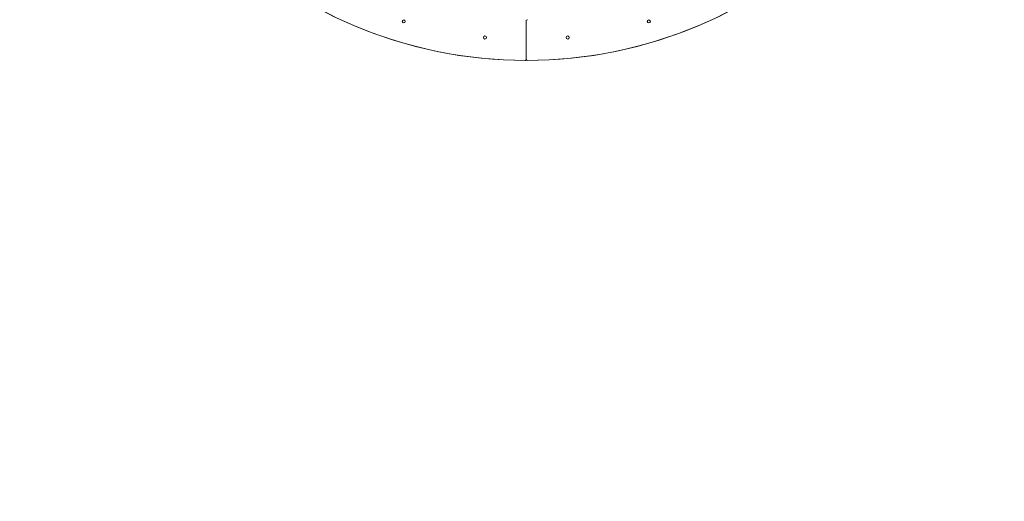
# Model space of a CAD drawing. Extents: x 5459245 to 5462690, y 5971016 to 5972523.
# Tile 25 of 136: x 5462446.327 to 5462448.259, y 5972202.829 to 5972203.774. Entities that reach past the tile are written whole.
import ezdxf

# ---------------------------------------------------------------- set-up
doc = ezdxf.new("R2010")
doc.units = 0
doc.linetypes.add('8', pattern=[0.5, 0.25, -0.25])
doc.layers.add('A_MAŁA ARCHITEKTURA', color=195, linetype='CONTINUOUS', lineweight=9)

msp = doc.modelspace()

# ---------------------------------------------------------------- linework, layer by layer
at = {"layer": 'A_MAŁA ARCHITEKTURA'}
msp.add_line((5462447.321, 5972203.7719), (5462447.321, 5972203.6959), dxfattribs=at)
at = {"layer": 'A_MAŁA ARCHITEKTURA', "linetype": '8', "lineweight": 25, "ltscale": 5}
msp.add_circle((5462447.321, 5972204.5632), 2.87, dxfattribs=at)
at = {"layer": 'A_MAŁA ARCHITEKTURA'}
for centre, radius in [((5462447.321, 5972204.5632), 0.8693), ((5462447.0805, 5972203.7705), 0.003), ((5462447.5614, 5972203.7705), 0.003), ((5462447.2398, 5972203.7389), 0.003), ((5462447.4022, 5972203.7389), 0.003)]:
    msp.add_circle(centre, radius, dxfattribs=at)
for centre, radius, start, end in [((5462447.321, 5972204.5632), 0.8693, 225.1322, 269.8678), ((5462447.321, 5972204.5632), 0.8693, 270.1322, 314.8678), ((5462447.319, 5972203.7719), 0.002, 0, 89.8551), ((5462447.323, 5972203.7719), 0.002, 90.1449, 180), ((5462447.319, 5972203.6959), 0.002, 269.8678, 0), ((5462447.323, 5972203.6959), 0.002, 180, 270.1322)]:
    msp.add_arc(centre, radius, start, end, dxfattribs=at)

doc.saveas('drawing.dxf')
